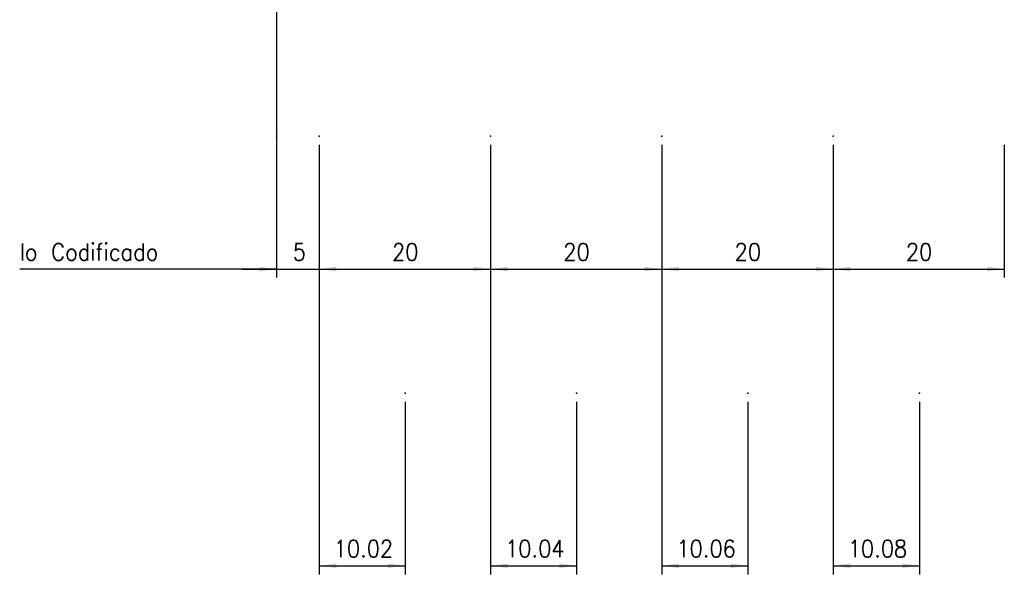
# Model space of a CAD drawing. Header units: inches. Extents: x -381 to 2260, y -418 to 176.
# Tile 6 of 24: x -210 to -95, y -299 to -234. Entities that reach past the tile are written whole.
import ezdxf

# ---------------------------------------------------------------- set-up
doc = ezdxf.new("R2010")
doc.units = ezdxf.units.IN
doc.layers.add('1', color=7, linetype='Continuous')
doc.styles.add('CONVERTER_11', font='txt.shx', dxfattribs={"width": 0.9})
doc.dimstyles.new('ME10_DIM_19', dxfattribs={"dimtxt": 2, "dimasz": 2, "dimexe": 1, "dimexo": 1, "dimgap": 1, "dimtad": 1, "dimdsep": 46, "dimtxsty": 'CONVERTER_11', "dimsah": 1, "dimcen": 0.09, "dimclrd": 2, "dimclre": 2, "dimclrt": 2, "dimadec": 0, "dimazin": 0, "dimtfac": 1, "dimtdec": 4, "dimtix": 1, "dimtmove": 0, "dimatfit": 3, "dimfxl": 1, "dimtolj": 1, "dimtzin": 0, "dimarcsym": 0})
doc.dimstyles.new('ME10_DIM_20', dxfattribs={"dimtxt": 2, "dimasz": 2, "dimexe": 1, "dimexo": 1, "dimgap": 1, "dimtad": 1, "dimdsep": 46, "dimtxsty": 'CONVERTER_11', "dimsah": 1, "dimcen": 0.09, "dimclrd": 2, "dimclre": 2, "dimclrt": 2, "dimadec": 0, "dimazin": 0, "dimtfac": 1, "dimtdec": 4, "dimtix": 1, "dimtmove": 0, "dimatfit": 3, "dimfxl": 1, "dimtolj": 1, "dimtzin": 0, "dimarcsym": 0})
doc.dimstyles.new('ME10_DIM_21', dxfattribs={"dimtxt": 2, "dimasz": 2, "dimexe": 1, "dimexo": 1, "dimgap": 1, "dimtad": 1, "dimdsep": 46, "dimtxsty": 'CONVERTER_11', "dimsah": 1, "dimcen": 0.09, "dimclrd": 2, "dimclre": 2, "dimclrt": 2, "dimadec": 0, "dimazin": 0, "dimtfac": 1, "dimtdec": 4, "dimtix": 1, "dimtmove": 0, "dimatfit": 3, "dimfxl": 1, "dimtolj": 1, "dimtzin": 0, "dimarcsym": 0})
doc.dimstyles.new('ME10_DIM_22', dxfattribs={"dimtxt": 2, "dimasz": 2, "dimexe": 1, "dimexo": 1, "dimgap": 1, "dimtad": 1, "dimdsep": 46, "dimtxsty": 'CONVERTER_11', "dimsah": 1, "dimcen": 0.09, "dimclrd": 2, "dimclre": 2, "dimclrt": 2, "dimadec": 0, "dimazin": 0, "dimtfac": 1, "dimtdec": 4, "dimtix": 1, "dimtmove": 0, "dimatfit": 3, "dimfxl": 1, "dimtolj": 1, "dimtzin": 0, "dimarcsym": 0})
doc.dimstyles.new('ME10_DIM_23', dxfattribs={"dimtxt": 2, "dimasz": 2, "dimexe": 1, "dimexo": 1, "dimgap": 1, "dimtad": 1, "dimdsep": 46, "dimtxsty": 'CONVERTER_11', "dimsah": 1, "dimcen": 0.09, "dimclrd": 2, "dimclre": 2, "dimclrt": 2, "dimadec": 0, "dimazin": 0, "dimtfac": 1, "dimtdec": 4, "dimtix": 1, "dimtmove": 0, "dimatfit": 3, "dimfxl": 1, "dimtolj": 1, "dimtzin": 0, "dimarcsym": 0})
doc.dimstyles.new('ME10_DIM_24', dxfattribs={"dimtxt": 2, "dimasz": 2, "dimexe": 1, "dimexo": 1, "dimgap": 1, "dimtad": 1, "dimdsep": 46, "dimtxsty": 'CONVERTER_11', "dimsah": 1, "dimcen": 0.09, "dimclrd": 2, "dimclre": 2, "dimclrt": 2, "dimadec": 0, "dimazin": 0, "dimtfac": 1, "dimtdec": 4, "dimtix": 1, "dimtmove": 0, "dimatfit": 3, "dimfxl": 1, "dimtolj": 1, "dimtzin": 0, "dimarcsym": 0})
doc.dimstyles.new('ME10_DIM_25', dxfattribs={"dimtxt": 2, "dimasz": 2, "dimexe": 1, "dimexo": 1, "dimgap": 1, "dimtad": 1, "dimdsep": 46, "dimtxsty": 'CONVERTER_11', "dimsah": 1, "dimcen": 0.09, "dimclrd": 2, "dimclre": 2, "dimclrt": 2, "dimadec": 0, "dimazin": 0, "dimtfac": 1, "dimtdec": 4, "dimtix": 1, "dimtmove": 0, "dimatfit": 3, "dimfxl": 1, "dimtolj": 1, "dimtzin": 0, "dimarcsym": 0})
doc.dimstyles.new('ME10_DIM_29', dxfattribs={"dimtxt": 2, "dimasz": 2, "dimexe": 1, "dimexo": 1, "dimgap": 1, "dimtad": 1, "dimdsep": 46, "dimtxsty": 'CONVERTER_11', "dimsah": 1, "dimcen": 0.09, "dimclrd": 2, "dimclre": 2, "dimclrt": 2, "dimadec": 0, "dimazin": 0, "dimtfac": 1, "dimtdec": 4, "dimtix": 1, "dimtmove": 0, "dimatfit": 3, "dimfxl": 1, "dimtolj": 1, "dimtzin": 0, "dimarcsym": 0})
doc.dimstyles.new('ME10_DIM_30', dxfattribs={"dimtxt": 2, "dimasz": 2, "dimexe": 1, "dimexo": 1, "dimgap": 1, "dimtad": 1, "dimdsep": 46, "dimtxsty": 'CONVERTER_11', "dimsah": 1, "dimcen": 0.09, "dimclrd": 2, "dimclre": 2, "dimclrt": 2, "dimadec": 0, "dimazin": 0, "dimtfac": 1, "dimtdec": 4, "dimtix": 1, "dimtmove": 0, "dimatfit": 3, "dimfxl": 1, "dimtolj": 1, "dimtzin": 0, "dimarcsym": 0})

# ---------------------------------------------------------------- blocks, each defined once
blk = doc.blocks.new('*D76')
at = {"layer": '1', "color": 2, "linetype": 'Continuous'}
for p, q in [((-115.5, -248.8), (-115.5, -264.31)), ((-95.5, -248.8), (-95.5, -264.31)), ((-115.5, -263.31), (-95.5, -263.31))]:
    blk.add_line(p, q, dxfattribs=at)
at = {"layer": '1', "color": 2}
for points in [[(-113.5, -263.05), (-113.5, -263.58), (-115.5, -263.31)], [(-97.5, -263.58), (-97.5, -263.05), (-95.5, -263.31)]]:
    blk.add_solid(points, dxfattribs=at)
at = {"layer": '1', "color": 2, "insert": (-107, -262.31), "char_height": 2, "attachment_point": 7, "rotation": 0.0001, "line_spacing_factor": 0.60024, "style": 'CONVERTER_11'}
blk.add_mtext('20', dxfattribs=at)
blk = doc.blocks.new('*D77')
at = {"layer": '1', "color": 2, "linetype": 'Continuous'}
for p, q in [((-115.5, -248.8), (-115.5, -298.97)), ((-105.42, -278.8), (-105.42, -298.97)), ((-115.5, -297.97), (-105.42, -297.97))]:
    blk.add_line(p, q, dxfattribs=at)
at = {"layer": '1', "color": 2}
for points in [[(-113.5, -297.7), (-113.5, -298.23), (-115.5, -297.97)], [(-107.42, -298.23), (-107.42, -297.7), (-105.42, -297.97)]]:
    blk.add_solid(points, dxfattribs=at)
at = {"layer": '1', "color": 2, "insert": (-113.78, -296.97), "char_height": 2, "attachment_point": 7, "rotation": 0.0001, "line_spacing_factor": 0.60024, "style": 'CONVERTER_11'}
blk.add_mtext('10.08', dxfattribs=at)
blk = doc.blocks.new('*D78')
at = {"layer": '1', "color": 2, "linetype": 'Continuous'}
for p, q in [((-135.5, -248.8), (-135.5, -264.31)), ((-115.5, -248.8), (-115.5, -264.31)), ((-135.5, -263.31), (-115.5, -263.31))]:
    blk.add_line(p, q, dxfattribs=at)
at = {"layer": '1', "color": 2}
for points in [[(-133.5, -263.05), (-133.5, -263.58), (-135.5, -263.31)], [(-117.5, -263.58), (-117.5, -263.05), (-115.5, -263.31)]]:
    blk.add_solid(points, dxfattribs=at)
at = {"layer": '1', "color": 2, "insert": (-127, -262.31), "char_height": 2, "attachment_point": 7, "rotation": 0.0001, "line_spacing_factor": 0.60024, "style": 'CONVERTER_11'}
blk.add_mtext('20', dxfattribs=at)
blk = doc.blocks.new('*D79')
at = {"layer": '1', "color": 2, "linetype": 'Continuous'}
for p, q in [((-135.5, -248.8), (-135.5, -298.97)), ((-125.44, -278.8), (-125.44, -298.97)), ((-135.5, -297.97), (-125.44, -297.97))]:
    blk.add_line(p, q, dxfattribs=at)
at = {"layer": '1', "color": 2}
for points in [[(-133.5, -297.7), (-133.5, -298.23), (-135.5, -297.97)], [(-127.44, -298.23), (-127.44, -297.7), (-125.44, -297.97)]]:
    blk.add_solid(points, dxfattribs=at)
at = {"layer": '1', "color": 2, "insert": (-133.79, -296.97), "char_height": 2, "attachment_point": 7, "rotation": 0.0001, "line_spacing_factor": 0.60024, "style": 'CONVERTER_11'}
blk.add_mtext('10.06', dxfattribs=at)
blk = doc.blocks.new('*D80')
at = {"layer": '1', "color": 2, "linetype": 'Continuous'}
for p, q in [((-155.5, -248.8), (-155.5, -264.31)), ((-135.5, -248.8), (-135.5, -264.31)), ((-155.5, -263.31), (-135.5, -263.31))]:
    blk.add_line(p, q, dxfattribs=at)
at = {"layer": '1', "color": 2}
for points in [[(-153.5, -263.05), (-153.5, -263.58), (-155.5, -263.31)], [(-137.5, -263.58), (-137.5, -263.05), (-135.5, -263.31)]]:
    blk.add_solid(points, dxfattribs=at)
at = {"layer": '1', "color": 2, "insert": (-147, -262.31), "char_height": 2, "attachment_point": 7, "rotation": 0.0001, "line_spacing_factor": 0.60024, "style": 'CONVERTER_11'}
blk.add_mtext('20', dxfattribs=at)
blk = doc.blocks.new('*D81')
at = {"layer": '1', "color": 2, "linetype": 'Continuous'}
for p, q in [((-155.5, -248.8), (-155.5, -298.97)), ((-145.46, -278.8), (-145.46, -298.97)), ((-155.5, -297.97), (-145.46, -297.97))]:
    blk.add_line(p, q, dxfattribs=at)
at = {"layer": '1', "color": 2}
for points in [[(-153.5, -297.7), (-153.5, -298.23), (-155.5, -297.97)], [(-147.46, -298.23), (-147.46, -297.7), (-145.46, -297.97)]]:
    blk.add_solid(points, dxfattribs=at)
at = {"layer": '1', "color": 2, "insert": (-153.8, -296.97), "char_height": 2, "attachment_point": 7, "rotation": 0.0001, "line_spacing_factor": 0.60024, "style": 'CONVERTER_11'}
blk.add_mtext('10.04', dxfattribs=at)
blk = doc.blocks.new('*D82')
at = {"layer": '1', "color": 2, "linetype": 'Continuous'}
for p, q in [((-175.5, -248.8), (-175.5, -264.31)), ((-155.5, -248.8), (-155.5, -264.31)), ((-175.5, -263.31), (-155.5, -263.31))]:
    blk.add_line(p, q, dxfattribs=at)
at = {"layer": '1', "color": 2}
for points in [[(-173.5, -263.05), (-173.5, -263.58), (-175.5, -263.31)], [(-157.5, -263.58), (-157.5, -263.05), (-155.5, -263.31)]]:
    blk.add_solid(points, dxfattribs=at)
at = {"layer": '1', "color": 2, "insert": (-167, -262.31), "char_height": 2, "attachment_point": 7, "rotation": 0.0001, "line_spacing_factor": 0.60024, "style": 'CONVERTER_11'}
blk.add_mtext('20', dxfattribs=at)
blk = doc.blocks.new('*D86')
at = {"layer": '1', "color": 2, "linetype": 'Continuous'}
for p, q in [((-175.5, -248.8), (-175.5, -298.97)), ((-165.48, -278.8), (-165.48, -298.97)), ((-175.5, -297.97), (-165.48, -297.97))]:
    blk.add_line(p, q, dxfattribs=at)
at = {"layer": '1', "color": 2}
for points in [[(-173.5, -297.7), (-173.5, -298.23), (-175.5, -297.97)], [(-167.48, -298.23), (-167.48, -297.7), (-165.48, -297.97)]]:
    blk.add_solid(points, dxfattribs=at)
at = {"layer": '1', "color": 2, "insert": (-173.81, -296.97), "char_height": 2, "attachment_point": 7, "rotation": 0.0001, "line_spacing_factor": 0.60024, "style": 'CONVERTER_11'}
blk.add_mtext('10.02', dxfattribs=at)
blk = doc.blocks.new('*D87')
at = {"layer": '1', "color": 2, "linetype": 'Continuous'}
for p, q in [((-180.5, -158.8), (-180.5, -264.31)), ((-175.5, -248.8), (-175.5, -264.31)), ((-184.5, -263.31), (-180.5, -263.31)), ((-180.5, -263.31), (-175.5, -263.31)), ((-175.5, -263.31), (-171.5, -263.31))]:
    blk.add_line(p, q, dxfattribs=at)
at = {"layer": '1', "color": 2}
for points in [[(-182.5, -263.58), (-182.5, -263.05), (-180.5, -263.31)], [(-173.5, -263.05), (-173.5, -263.58), (-175.5, -263.31)]]:
    blk.add_solid(points, dxfattribs=at)
at = {"layer": '1', "color": 2, "insert": (-178.6, -262.31), "char_height": 2, "attachment_point": 7, "rotation": 0.0001, "line_spacing_factor": 0.60024, "style": 'CONVERTER_11'}
blk.add_mtext('5', dxfattribs=at)
blk = doc.blocks.new('*D99')
at = {"layer": '1', "color": 2, "linetype": 'Continuous'}
for p, q in [((-180.5, -158.8), (-180.5, -264.31)), ((-180.5, -263.31), (-210.48, -263.31))]:
    blk.add_line(p, q, dxfattribs=at)
at = {"layer": '1', "color": 2}
blk.add_solid([(-182.5, -263.58), (-182.5, -263.05), (-180.5, -263.31)], dxfattribs=at)
at = {"layer": '1', "color": 2, "insert": (-210.48, -262.31), "char_height": 2, "attachment_point": 7, "rotation": 0.0001, "line_spacing_factor": 0.60024, "style": 'CONVERTER_11'}
blk.add_mtext('Io Codificado', dxfattribs=at)
blk = doc.blocks.new('Alzado1', base_point=(-42, -128))
at = {"layer": '1', "color": 7}
for p in [(-180.5, -247.805), (-175.5, -247.805), (-155.5, -247.805), (-135.5, -247.805), (-115.5, -247.805), (-165.48, -277.805), (-145.46, -277.805), (-125.44, -277.805), (-105.42, -277.805)]:
    blk.add_point(p, dxfattribs=at)
at = {"layer": '1'}
blk.add_blockref('*D99', (0, 0), dxfattribs=at)
for base, p1, p2, dimstyle, picture, middle in [((-180.5, -263.314), (-175.5, -247.805), (-180.5, -157.805), 'ME10_DIM_30', '*D87', (-178, -261.314)), ((-175.5, -263.314), (-155.5, -247.805), (-175.5, -247.805), 'ME10_DIM_25', '*D82', (-165.5, -261.314)), ((-175.5, -297.966), (-165.48, -277.805), (-175.5, -247.805), 'ME10_DIM_29', '*D86', (-170.49, -295.966)), ((-155.5, -297.966), (-145.46, -277.805), (-155.5, -247.805), 'ME10_DIM_24', '*D81', (-150.48, -295.966)), ((-135.5, -297.966), (-125.44, -277.805), (-135.5, -247.805), 'ME10_DIM_22', '*D79', (-130.47, -295.966)), ((-115.5, -297.966), (-105.42, -277.805), (-115.5, -247.805), 'ME10_DIM_20', '*D77', (-110.46, -295.966))]:
    dim = blk.add_linear_dim(base=base, p1=p1, p2=p2, dimstyle=dimstyle, dxfattribs=at)
    dim.commit()
    dim.dimension.update_dxf_attribs({"geometry": picture, "text_midpoint": middle, "text_rotation": 0.00014})
for p1, p2, dimstyle, picture, middle in [((-135.5, -247.805), (-155.5, -247.805), 'ME10_DIM_23', '*D80', (-145.5, -261.314)), ((-115.5, -247.805), (-135.5, -247.805), 'ME10_DIM_21', '*D78', (-125.5, -261.314)), ((-95.5, -247.805), (-115.5, -247.805), 'ME10_DIM_19', '*D76', (-105.5, -261.314))]:
    dim = blk.add_aligned_dim(p1=p1, p2=p2, distance=15.509, dimstyle=dimstyle, dxfattribs=at)
    dim.commit()
    dim.dimension.update_dxf_attribs({"geometry": picture, "text_midpoint": middle, "text_rotation": 0.00014})

msp = doc.modelspace()

# ---------------------------------------------------------------- block references
msp.add_blockref('Alzado1', (-42, -128))

doc.saveas('drawing.dxf')
